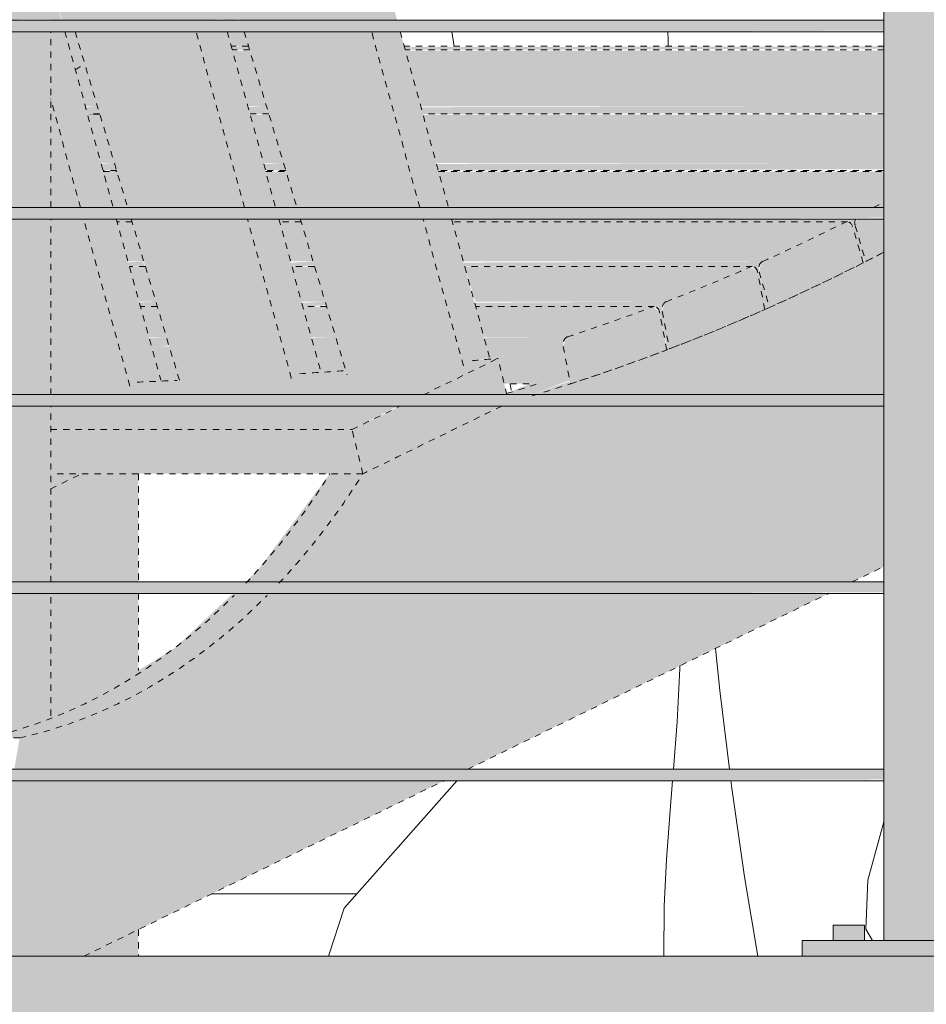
# Model space of a CAD drawing. Header units: inches. Extents: x 1871 to 3215, y -167 to 342.
# Tile 10 of 54: x 2667 to 2682, y -15 to 1. Entities that reach past the tile are written whole.
import ezdxf

# ---------------------------------------------------------------- set-up
doc = ezdxf.new("R2010")
doc.units = ezdxf.units.IN
doc.header["$MEASUREMENT"] = 0
doc.linetypes.add('Dash 1_16_', pattern=[0.125, 0.0625, -0.0625])
doc.linetypes.add('Grid Line 1_2_', pattern=[0.875, 0.5, -0.125, 0.125, -0.125])
for name, color, linetype, lineweight in [('A-DETL-GENF-1', 8, 'Continuous', 9), ('A-DOOR', 31, 'Continuous', 18), ('A-DOOR-FRAM', 31, 'Continuous', 9), ('A-FLOR', 192, 'Continuous', 18), ('A-FLOR-HRAL', 11, 'Continuous', 9), ('A-FLOR-LEVL-1', 51, 'Grid Line 1_2_', 9), ('A-GENM-1', 5, 'Continuous', 18), ('I-FURN-1', 253, 'Dash 1_16_', 9), ('I-FURN-2', 8, 'Dash 1_16_', 9)]:
    doc.layers.add(name, color=color, linetype=linetype, lineweight=lineweight)

# ---------------------------------------------------------------- blocks, each defined once
blk = doc.blocks.new('Railing - 2_ x 1_2_ 2-1173542-BUILDING ELEVATION - EAST')
at = {"layer": 'A-FLOR-HRAL'}
for points in [[(2681.545, -13.75), (2683.524, -13.75), (2683.524, 21.625), (2681.149, 21.625), (2681.149, -13.75)], [(2680.345, -13.75), (2680.586, -13.75), (2680.586, -13.5), (2680.336, -13.5), (2680.341, -13.75)], [(2680.783, -13.75), (2680.836, -13.75), (2680.828, -13.5), (2680.586, -13.5), (2680.586, -13.75), (2680.763, -13.75)], [(2684.836, -14), (2684.836, -13.75), (2679.836, -13.75), (2679.836, -14), (2683.947, -14)]]:
    blk.add_hatch(color=256, dxfattribs=at).paths.add_polyline_path(points, flags=0)
for p, q in [((2681.149, -13.75), (2681.149, 21.625)), ((2680.336, -13.5), (2680.336, -13.75)), ((2680.336, -13.5), (2680.586, -13.5)), ((2680.586, -13.5), (2680.836, -13.5)), ((2680.836, -13.75), (2680.836, -13.5)), ((2679.836, -13.75), (2684.836, -13.75)), ((2679.836, -14), (2679.836, -13.75))]:
    blk.add_line(p, q, dxfattribs=at)
blk = doc.blocks.new('Railing - Railing-1114189-BUILDING ELEVATION - EAST')
at = {"layer": 'A-FLOR-HRAL'}
h = blk.add_hatch(color=256, dxfattribs=at)
h.paths.add_polyline_path([(2652.149, 0.906), (2652.149, 1), (2651.836, 0.987), (2651.836, 0.906)], flags=0)
h.paths.add_polyline_path([(2683.524, 0.906), (2711.649, 0.906), (2711.649, 1), (2683.524, 0.98), (2683.524, 0.919)], flags=0)
h.paths.add_polyline_path([(2681.149, 0.906), (2681.149, 1), (2654.524, 0.987), (2654.524, 0.906), (2679.143, 0.906)], flags=0)
h = blk.add_hatch(color=256, dxfattribs=at)
h.paths.add_polyline_path([(2676.741, 0.812), (2681.149, 0.833), (2681.149, 0.906), (2654.524, 0.905), (2654.524, 0.812), (2674.339, 0.812)], flags=0)
h.paths.add_polyline_path([(2711.649, 0.812), (2711.649, 0.906), (2683.524, 0.894), (2683.524, 0.812), (2710.37, 0.812)], flags=0)
h.paths.add_polyline_path([(2651.836, 0.812), (2652.149, 0.825), (2652.149, 0.906), (2651.836, 0.906), (2651.836, 0.816)], flags=0)
h = blk.add_hatch(color=256, dxfattribs=at)
h.paths.add_polyline_path([(2652.149, -2.094), (2652.149, -2), (2651.836, -2.013), (2651.836, -2.094)], flags=0)
h.paths.add_polyline_path([(2683.524, -2.094), (2711.649, -2.094), (2711.649, -2), (2683.524, -2.02), (2683.524, -2.081)], flags=0)
h.paths.add_polyline_path([(2681.149, -2.094), (2681.149, -2), (2654.524, -2.013), (2654.524, -2.094), (2679.143, -2.094)], flags=0)
h = blk.add_hatch(color=256, dxfattribs=at)
h.paths.add_polyline_path([(2676.741, -2.188), (2681.149, -2.167), (2681.149, -2.094), (2654.524, -2.095), (2654.524, -2.188), (2674.339, -2.188)], flags=0)
h.paths.add_polyline_path([(2711.649, -2.188), (2711.649, -2.094), (2683.524, -2.106), (2683.524, -2.188), (2710.37, -2.188)], flags=0)
h.paths.add_polyline_path([(2651.836, -2.188), (2652.149, -2.175), (2652.149, -2.094), (2651.836, -2.094), (2651.836, -2.184)], flags=0)
h = blk.add_hatch(color=256, dxfattribs=at)
h.paths.add_polyline_path([(2681.149, -5.094), (2681.149, -5), (2654.524, -5.013), (2654.524, -5.094), (2679.143, -5.094)], flags=0)
h.paths.add_polyline_path([(2651.836, -5.094), (2652.149, -5.094), (2652.149, -5), (2651.836, -5.013), (2651.836, -5.069)], flags=0)
h.paths.add_polyline_path([(2711.649, -5.094), (2711.649, -5), (2683.524, -5.02), (2683.524, -5.094), (2710.37, -5.094)], flags=0)
h = blk.add_hatch(color=256, dxfattribs=at)
h.paths.add_polyline_path([(2681.149, -5.188), (2681.149, -5.094), (2654.524, -5.095), (2654.524, -5.188), (2679.143, -5.188)], flags=0)
h.paths.add_polyline_path([(2711.649, -5.188), (2711.649, -5.094), (2683.524, -5.106), (2683.524, -5.188), (2710.37, -5.188)], flags=0)
h.paths.add_polyline_path([(2652.149, -5.188), (2652.149, -5.094), (2651.836, -5.094), (2651.836, -5.188)], flags=0)
h = blk.add_hatch(color=256, dxfattribs=at)
h.paths.add_polyline_path([(2652.149, -8.094), (2652.149, -8), (2651.836, -8.013), (2651.836, -8.094)], flags=0)
h.paths.add_polyline_path([(2683.524, -8.094), (2711.649, -8.094), (2711.649, -8), (2683.524, -8.02), (2683.524, -8.081)], flags=0)
h.paths.add_polyline_path([(2681.149, -8.094), (2681.149, -8), (2654.524, -8.013), (2654.524, -8.094), (2679.143, -8.094)], flags=0)
h = blk.add_hatch(color=256, dxfattribs=at)
h.paths.add_polyline_path([(2676.741, -8.188), (2681.149, -8.167), (2681.149, -8.094), (2654.524, -8.095), (2654.524, -8.188), (2674.339, -8.188)], flags=0)
h.paths.add_polyline_path([(2711.649, -8.188), (2711.649, -8.094), (2683.524, -8.106), (2683.524, -8.188), (2710.37, -8.188)], flags=0)
h.paths.add_polyline_path([(2651.836, -8.188), (2652.149, -8.175), (2652.149, -8.094), (2651.836, -8.094), (2651.836, -8.184)], flags=0)
h = blk.add_hatch(color=256, dxfattribs=at)
h.paths.add_polyline_path([(2652.149, -11.094), (2652.149, -11), (2651.836, -11.013), (2651.836, -11.094)], flags=0)
h.paths.add_polyline_path([(2683.524, -11.094), (2711.649, -11.094), (2711.649, -11), (2683.524, -11.02), (2683.524, -11.081)], flags=0)
h.paths.add_polyline_path([(2681.149, -11.094), (2681.149, -11), (2654.524, -11.013), (2654.524, -11.094), (2679.143, -11.094)], flags=0)
h = blk.add_hatch(color=256, dxfattribs=at)
h.paths.add_polyline_path([(2676.741, -11.188), (2681.149, -11.167), (2681.149, -11.094), (2654.524, -11.095), (2654.524, -11.188), (2674.339, -11.188)], flags=0)
h.paths.add_polyline_path([(2711.649, -11.188), (2711.649, -11.094), (2683.524, -11.106), (2683.524, -11.188), (2710.37, -11.188)], flags=0)
h.paths.add_polyline_path([(2651.836, -11.188), (2652.149, -11.175), (2652.149, -11.094), (2651.836, -11.094), (2651.836, -11.184)], flags=0)
for p, q in [((2681.149, 1), (2654.524, 1)), ((2654.524, 0.812), (2681.149, 0.812)), ((2681.149, -2), (2654.524, -2)), ((2654.524, -2.188), (2681.149, -2.188)), ((2681.149, -5), (2654.524, -5)), ((2654.524, -5.188), (2681.149, -5.188)), ((2681.149, -8), (2654.524, -8)), ((2654.524, -8.188), (2681.149, -8.188)), ((2681.149, -11), (2654.524, -11)), ((2654.524, -11.188), (2681.149, -11.188))]:
    blk.add_line(p, q, dxfattribs=at)
blk.add_blockref('Railing - 2_ x 1_2_ 2-1173542-BUILDING ELEVATION - EAST', (0, 0))
blk = doc.blocks.new('Adirondack_chair_13489 - Adirondack_chair_13489-1099683-BUILDING ELEVATION - EAST')
at = {"layer": 'I-FURN-2'}
h = blk.add_hatch(color=256, dxfattribs=at)
h.paths.add_polyline_path([(2667.794, -4.908), (2669.061, -4.863), (2668.324, -2.188), (2667.794, -2.188), (2667.794, -3.294)], flags=0)
h.paths.add_polyline_path([(2668.272, -2), (2667.794, -0.263), (2667.794, -2)], flags=0)
h.paths.add_polyline_path([(2665.495, 1.228), (2665.495, 3.812), (2664.723, 3.812), (2664.731, 3.787)], flags=0)
h.paths.add_polyline_path([(2665.495, 4), (2665.495, 6.812), (2663.827, 6.812), (2664.667, 4), (2665.408, 4)], flags=0)
h.paths.add_polyline_path([(2665.495, 7), (2665.495, 8.078), (2665.018, 9.812), (2662.93, 9.812), (2663.771, 7), (2664.742, 7)], flags=0)
h.paths.add_polyline_path([(2664.966, 10), (2664.191, 12.812), (2662.034, 12.812), (2662.874, 10), (2664.731, 10)], flags=0)
h.paths.add_polyline_path([(2661.978, 13), (2664.139, 13), (2663.924, 13.781), (2661.744, 13.781)], flags=0)
h.paths.add_polyline_path([(2661.195, 15.619), (2663.389, 15.724), (2663.365, 15.812), (2661.137, 15.812)], flags=0)
h.paths.add_polyline_path([(2662.741, 16), (2663.313, 16), (2662.538, 18.812), (2660.241, 18.812), (2661.081, 16), (2662.329, 16)], flags=0)
h.paths.add_polyline_path([(2660.184, 19), (2662.486, 19), (2661.763, 21.625), (2659.4, 21.625), (2659.927, 19.862)], flags=0)
h.paths.add_polyline_path([(2659.927, 22.375), (2661.557, 22.375), (2660.351, 26.75), (2659.044, 27), (2657.755, 27.13), (2659.176, 22.375)], flags=0)
h = blk.add_hatch(color=256, dxfattribs=at)
h.paths.add_polyline_path([(2669.061, -4.863), (2669.211, -4.783), (2669.558, -4.769), (2668.847, -2.188), (2668.324, -2.188), (2669.053, -4.833)], flags=0)
h.paths.add_polyline_path([(2668.796, -2), (2668.021, 0.812), (2667.794, 0.812), (2667.794, -0.263), (2668.272, -2)], flags=0)
h.paths.add_polyline_path([(2667.969, 1), (2667.794, 1.637), (2667.794, 1)], flags=0)
h.paths.add_polyline_path([(2665.495, 8.078), (2665.493, 9.812), (2665.018, 9.812), (2665.068, 9.629)], flags=0)
h.paths.add_polyline_path([(2664.966, 10), (2665.437, 10), (2664.595, 12.812), (2664.191, 12.812), (2664.731, 10.854)], flags=0)
h.paths.add_polyline_path([(2664.139, 13), (2664.539, 13), (2664.305, 13.781), (2663.924, 13.781)], flags=0)
h.paths.add_polyline_path([(2663.389, 15.724), (2663.5, 15.808), (2663.365, 15.812)], flags=0)
h.paths.add_polyline_path([(2663.641, 16), (2662.8, 18.812), (2662.538, 18.812), (2663.313, 16)], flags=0)
h.paths.add_polyline_path([(2662.743, 19), (2661.958, 21.625), (2661.763, 21.625), (2662.486, 19)], flags=0)
h.paths.add_polyline_path([(2661.733, 22.375), (2660.427, 26.74), (2660.808, 26.991), (2660.78, 27.02), (2660.354, 26.74), (2661.557, 22.375)], flags=0)
h = blk.add_hatch(color=256, dxfattribs=at)
h.paths.add_polyline_path([(2669.874, -4.829), (2671.651, -4.74), (2670.949, -2.188), (2669.084, -2.188), (2669.535, -3.696)], flags=0)
h.paths.add_polyline_path([(2669.027, -2), (2670.898, -2), (2670.124, 0.812), (2668.186, 0.812)], flags=0)
h.paths.add_polyline_path([(2670.072, 1), (2669.299, 3.812), (2667.794, 3.812), (2667.794, 2.123), (2668.13, 1), (2669.535, 1)], flags=0)
h.paths.add_polyline_path([(2668.006, 4), (2669.247, 4), (2668.628, 6.25), (2667.794, 6.25), (2667.794, 4)], flags=0)
h.paths.add_polyline_path([(2668.422, 7), (2667.794, 9.283), (2667.794, 7), (2667.874, 7)], flags=0)
h.paths.add_polyline_path([(2665.495, 10), (2665.495, 12.812), (2664.595, 12.812), (2665.437, 10)], flags=0)
h.paths.add_polyline_path([(2665.289, 13), (2665.495, 13), (2665.495, 13.781), (2664.305, 13.781), (2664.539, 13), (2664.731, 13)], flags=0)
h.paths.add_polyline_path([(2663.718, 15.742), (2664.561, 15.812), (2663.697, 15.812)], flags=0)
h.paths.add_polyline_path([(2663.641, 16), (2665.946, 16), (2665.172, 18.812), (2662.8, 18.812), (2662.97, 18.244)], flags=0)
h.paths.add_polyline_path([(2663.735, 19), (2665.12, 19), (2664.398, 21.625), (2661.958, 21.625), (2662.743, 19)], flags=0)
h.paths.add_polyline_path([(2664.192, 22.375), (2663.226, 25.884), (2661.826, 26.374), (2660.427, 26.74), (2661.733, 22.375), (2663.993, 22.375)], flags=0)
h = blk.add_hatch(color=256, dxfattribs=at)
h.paths.add_polyline_path([(2671.651, -4.74), (2671.803, -4.655), (2672.123, -4.632), (2671.451, -2.188), (2670.949, -2.188), (2671.651, -4.738)], flags=0)
h.paths.add_polyline_path([(2671.399, -2), (2670.625, 0.812), (2670.124, 0.812), (2670.898, -2)], flags=0)
h.paths.add_polyline_path([(2670.072, 1), (2670.57, 1.014), (2669.8, 3.812), (2669.299, 3.812), (2670.069, 1.014)], flags=0)
h.paths.add_polyline_path([(2669.247, 4), (2669.748, 4), (2669.129, 6.25), (2668.628, 6.25), (2668.883, 5.321)], flags=0)
h.paths.add_polyline_path([(2668.923, 7), (2668.149, 9.812), (2667.794, 9.812), (2667.794, 9.283), (2668.428, 7)], flags=0)
h.paths.add_polyline_path([(2667.794, 10), (2668.098, 10), (2667.794, 11.105)], flags=0)
h.paths.add_polyline_path([(2666.026, 16), (2666.107, 16), (2666.156, 16.039), (2666.322, 16.06), (2665.497, 18.812), (2665.172, 18.812), (2665.946, 16)], flags=0)
h.paths.add_polyline_path([(2665.12, 19), (2665.441, 19), (2664.653, 21.625), (2664.398, 21.625), (2664.934, 19.676)], flags=0)
h.paths.add_polyline_path([(2664.428, 22.375), (2663.388, 25.843), (2663.681, 26.055), (2663.651, 26.164), (2663.226, 25.884), (2664.192, 22.375)], flags=0)
h = blk.add_hatch(color=256, dxfattribs=at)
h.paths.add_polyline_path([(2672.544, -4.682), (2674.408, -4.542), (2673.762, -2.188), (2671.796, -2.188), (2672.31, -3.902)], flags=0)
h.paths.add_polyline_path([(2672.041, -2), (2673.711, -2), (2672.939, 0.812), (2670.896, 0.812), (2671.739, -2), (2671.937, -2)], flags=0)
h.paths.add_polyline_path([(2672.887, 1), (2672.115, 3.812), (2669.996, 3.812), (2670.839, 1), (2671.937, 1)], flags=0)
h.paths.add_polyline_path([(2670.773, 4), (2672.064, 4), (2671.446, 6.25), (2669.265, 6.25), (2669.94, 4), (2670.356, 4)], flags=0)
h.paths.add_polyline_path([(2669.764, 7), (2671.241, 7), (2670.469, 9.812), (2668.196, 9.812), (2669.04, 7), (2669.589, 7)], flags=0)
h.paths.add_polyline_path([(2668.14, 10), (2670.417, 10), (2669.645, 12.812), (2667.794, 12.812), (2667.794, 11.155)], flags=0)
h.paths.add_polyline_path([(2667.794, 13), (2669.594, 13), (2668.93, 15.418), (2667.794, 14.634), (2667.794, 13.936)], flags=0)
h.paths.add_polyline_path([(2666.341, 16), (2667.133, 16.008), (2668.724, 16.17), (2667.999, 18.812), (2665.497, 18.812), (2666.324, 16.056)], flags=0)
h.paths.add_polyline_path([(2665.441, 19), (2667.947, 19), (2667.227, 21.625), (2664.653, 21.625), (2664.731, 21.367)], flags=0)
h.paths.add_polyline_path([(2664.428, 22.375), (2667.021, 22.375), (2666.456, 24.436), (2664.731, 25.292), (2663.388, 25.843), (2664.376, 22.551)], flags=0)
h = blk.add_hatch(color=256, dxfattribs=at)
h.paths.add_polyline_path([(2674.408, -4.542), (2674.558, -4.45), (2674.833, -4.42), (2674.22, -2.188), (2673.762, -2.188), (2674.375, -4.42)], flags=0)
h.paths.add_polyline_path([(2673.711, -2), (2674.169, -2), (2673.397, 0.812), (2672.939, 0.812)], flags=0)
h.paths.add_polyline_path([(2673.346, 1), (2672.574, 3.812), (2672.115, 3.812), (2672.887, 1)], flags=0)
h.paths.add_polyline_path([(2672.522, 4), (2671.905, 6.25), (2671.446, 6.25), (2672.064, 4)], flags=0)
h.paths.add_polyline_path([(2671.699, 7), (2670.927, 9.812), (2670.469, 9.812), (2671.241, 7)], flags=0)
h.paths.add_polyline_path([(2670.417, 10), (2670.876, 10), (2670.104, 12.812), (2669.645, 12.812)], flags=0)
h.paths.add_polyline_path([(2669.594, 13), (2670.052, 13), (2669.316, 15.684), (2668.93, 15.418), (2669.535, 13.215)], flags=0)
h.paths.add_polyline_path([(2668.724, 16.17), (2668.989, 16.402), (2669.112, 16.427), (2668.457, 18.812), (2667.999, 18.812), (2668.653, 16.427)], flags=0)
h.paths.add_polyline_path([(2668.406, 19), (2667.685, 21.625), (2667.227, 21.625), (2667.947, 19)], flags=0)
h.paths.add_polyline_path([(2667.021, 22.375), (2667.48, 22.375), (2666.838, 24.713), (2666.456, 24.436), (2666.973, 22.551)], flags=0)
h = blk.add_hatch(color=256, dxfattribs=at)
h.paths.add_polyline_path([(2666.026, -12.138), (2666.252, -11.909), (2666.497, -11.517), (2666.618, -11.188), (2666.026, -11.188), (2666.026, -11.928)], flags=0)
h.paths.add_polyline_path([(2666.681, -11), (2666.771, -10.499), (2667.794, -10.147), (2667.794, -8.188), (2666.026, -8.188), (2666.026, -11), (2666.676, -11)], flags=0)
h.paths.add_polyline_path([(2667.794, -8), (2667.794, -5.188), (2666.026, -5.188), (2666.026, -8), (2667.206, -8)], flags=0)
h.paths.add_polyline_path([(2666.026, -5), (2667.794, -5), (2667.794, -2.188), (2666.026, -2.188), (2666.026, -3.294)], flags=0)
h.paths.add_polyline_path([(2666.026, -2), (2667.794, -2), (2667.794, 0.812), (2666.026, 0.812)], flags=0)
h.paths.add_polyline_path([(2666.026, 1), (2667.794, 1.014), (2667.794, 3.812), (2666.026, 3.812), (2666.026, 1.014)], flags=0)
h.paths.add_polyline_path([(2667.794, 4), (2667.794, 6.25), (2666.46, 6.25), (2666.46, 6.812), (2666.026, 6.812), (2666.026, 4), (2667.133, 4)], flags=0)
h.paths.add_polyline_path([(2666.026, 7), (2667.794, 7), (2667.794, 9.812), (2666.026, 9.812), (2666.026, 9.629)], flags=0)
h.paths.add_polyline_path([(2667.133, 10), (2667.794, 10), (2667.794, 12.812), (2666.026, 12.812), (2666.026, 10), (2666.324, 10)], flags=0)
h.paths.add_polyline_path([(2666.556, 13), (2667.794, 13), (2667.794, 14.634), (2666.556, 13.781), (2666.026, 13.781), (2666.026, 13), (2666.324, 13)], flags=0)
h.paths.add_polyline_path([(2666.026, 14.615), (2666.584, 15), (2666.026, 15)], flags=0)
h = blk.add_hatch(color=256, dxfattribs=at)
h.paths.add_polyline_path([(2669.2, -14), (2669.2, -13.574), (2668.324, -14), (2668.847, -14)], flags=0)
h.paths.add_polyline_path([(2667.794, -10.147), (2668.324, -9.962), (2669.2, -9.421), (2669.2, -8.188), (2667.794, -8.188), (2667.794, -9.966)], flags=0)
h.paths.add_polyline_path([(2669.2, -8), (2669.2, -6.269), (2668.289, -6.269), (2667.794, -6.511), (2667.794, -8), (2668.324, -8)], flags=0)
h.paths.add_polyline_path([(2668.189, 0.203), (2668.338, 0.305), (2668.186, 0.812), (2668.021, 0.812), (2668.104, 0.511)], flags=0)
h.paths.add_polyline_path([(2668.13, 1), (2667.794, 2.123), (2667.794, 1.637), (2667.976, 1)], flags=0)
h.paths.add_polyline_path([(2669.2, 5.994), (2669.2, 6.25), (2669.129, 6.25)], flags=0)
h = blk.add_hatch(color=256, dxfattribs=at)
h.paths.add_polyline_path([(2668.349, -0.379), (2668.542, -0.379), (2668.338, 0.305), (2668.189, 0.203), (2668.231, 0.05)], flags=0)
h.paths.add_polyline_path([(2673.724, -0.379), (2681.149, -0.379), (2681.149, 0.511), (2673.48, 0.511), (2673.647, -0.099)], flags=0)
h.paths.add_polyline_path([(2671.253, -0.379), (2670.986, 0.511), (2670.708, 0.511), (2670.953, -0.379)], flags=0)
h = blk.add_hatch(color=256, dxfattribs=at)
h.paths.add_polyline_path([(2670.982, 0.524), (2670.965, 0.58), (2670.693, 0.567), (2670.705, 0.524)], flags=0)
h.paths.add_polyline_path([(2674.339, 0.524), (2681.149, 0.545), (2681.149, 0.58), (2673.464, 0.567), (2673.476, 0.524)], flags=0)
h = blk.add_hatch(color=256, dxfattribs=at)
h.paths.add_polyline_path([(2668.58, -0.504), (2668.542, -0.379), (2668.354, -0.396), (2668.384, -0.504)], flags=0)
h.paths.add_polyline_path([(2673.758, -0.504), (2681.149, -0.485), (2681.149, -0.379), (2673.729, -0.396), (2673.757, -0.5)], flags=0)
h.paths.add_polyline_path([(2671.291, -0.504), (2671.253, -0.379), (2670.958, -0.396), (2670.987, -0.504)], flags=0)
h = blk.add_hatch(color=256, dxfattribs=at)
h.paths.add_polyline_path([(2668.324, -14), (2674.1, -11.188), (2667.149, -11.188), (2667.027, -11.517), (2666.771, -11.928), (2666.452, -12.239), (2666.091, -12.434), (2665.706, -12.5), (2665.706, -14)], flags=0)
h.paths.add_polyline_path([(2671.384, -11), (2674.485, -11), (2680.26, -8.188), (2671.245, -8.188), (2670.309, -9.064), (2668.847, -9.966), (2667.297, -10.5), (2667.211, -11), (2670.628, -11)], flags=0)
h.paths.add_polyline_path([(2671.937, -8), (2680.645, -8), (2681.149, -7.755), (2681.149, -5.188), (2675.019, -5.188), (2672.798, -6.269), (2671.639, -7.819), (2671.446, -8), (2671.542, -8)], flags=0)
h.paths.add_polyline_path([(2686.17, -5.31), (2686.421, -5.188), (2686.17, -5.188)], flags=0)
h.paths.add_polyline_path([(2676.741, -5), (2681.149, -5), (2681.149, -2.673), (2678.625, -3.902), (2675.505, -5)], flags=0)
h.paths.add_polyline_path([(2686.17, -5), (2686.806, -5), (2688.214, -4.314), (2687.754, -2.423), (2687.628, -2.188), (2686.17, -2.188), (2686.17, -4.226)], flags=0)
h.paths.add_polyline_path([(2687.528, -2), (2686.903, -0.826), (2686.17, -0.529), (2686.17, -2), (2687.292, -2)], flags=0)
for points in [[(2668.582, -0.513), (2668.58, -0.504), (2668.386, -0.513)], [(2668.856, -1.426), (2668.851, -1.409), (2668.637, -1.426)], [(2679.316, -3.603), (2680.817, -2.889), (2680.645, -2.311), (2680.533, -2.236), (2679.183, -2.88), (2679.147, -3.035), (2679.224, -3.294)], [(2680.797, -2.821), (2680.845, -2.821), (2680.689, -2.296), (2680.645, -2.311)], [(2677.711, -4.268), (2679.239, -3.637), (2679.124, -3.038), (2679.012, -2.952), (2677.636, -3.524), (2677.596, -3.665)], [(2676.124, -4.828), (2677.668, -4.284), (2677.553, -3.681), (2677.445, -3.593), (2676.056, -4.085), (2676.01, -4.229)], [(2677.703, -4.226), (2677.596, -3.665), (2677.553, -3.681), (2677.668, -4.226)]]:
    blk.add_hatch(color=256, dxfattribs=at).paths.add_polyline_path(points, flags=0)
h = blk.add_hatch(color=256, dxfattribs=at)
h.paths.add_polyline_path([(2668.814, -1.288), (2668.582, -0.513), (2668.386, -0.513), (2668.599, -1.288)], flags=0)
h.paths.add_polyline_path([(2671.203, -1.288), (2671.526, -1.288), (2671.293, -0.513), (2670.99, -0.513)], flags=0)
h.paths.add_polyline_path([(2673.973, -1.288), (2681.149, -1.288), (2681.149, -0.513), (2673.761, -0.513)], flags=0)
h = blk.add_hatch(color=256, dxfattribs=at)
h.paths.add_polyline_path([(2668.851, -1.409), (2668.814, -1.288), (2668.604, -1.304), (2668.633, -1.409)], flags=0)
h.paths.add_polyline_path([(2674.984, -1.409), (2681.149, -1.389), (2681.149, -1.288), (2673.978, -1.304), (2674.007, -1.409), (2674.339, -1.409)], flags=0)
h.paths.add_polyline_path([(2671.562, -1.409), (2671.526, -1.288), (2671.208, -1.304), (2671.237, -1.409)], flags=0)
h = blk.add_hatch(color=256, dxfattribs=at)
h.paths.add_polyline_path([(2679.143, -2), (2680.989, -2), (2681.149, -1.916), (2681.149, -1.426), (2674.011, -1.426), (2674.169, -2), (2676.741, -2)], flags=0)
h.paths.add_polyline_path([(2669.027, -2), (2668.856, -1.426), (2668.637, -1.426), (2668.796, -2)], flags=0)
h.paths.add_polyline_path([(2671.739, -2), (2671.567, -1.426), (2671.241, -1.426), (2671.399, -2)], flags=0)
h = blk.add_hatch(color=256, dxfattribs=at)
h.paths.add_polyline_path([(2680.858, -2.868), (2681.149, -2.715), (2681.149, -2.188), (2680.713, -2.188), (2680.689, -2.296)], flags=0)
h.paths.add_polyline_path([(2680.989, -2), (2681.149, -2), (2681.149, -1.916)], flags=0)
h = blk.add_hatch(color=256, dxfattribs=at)
h.paths.add_polyline_path([(2680.689, -2.296), (2680.686, -2.211), (2680.693, -2.188), (2674.223, -2.195), (2674.233, -2.234), (2680.55, -2.247), (2680.641, -2.296)], flags=0)
h.paths.add_polyline_path([(2671.81, -2.234), (2671.796, -2.188), (2671.454, -2.2), (2671.464, -2.234)], flags=0)
h.paths.add_polyline_path([(2668.86, -2.234), (2669.097, -2.231), (2669.084, -2.188), (2668.852, -2.204), (2668.86, -2.232)], flags=0)
h = blk.add_hatch(color=256, dxfattribs=at)
h.paths.add_polyline_path([(2664.196, -2.867), (2664.287, -2.867), (2664.093, -2.236), (2664.029, -2.267), (2664.114, -2.573)], flags=0)
h.paths.add_polyline_path([(2669.035, -2.867), (2669.287, -2.867), (2669.098, -2.236), (2668.861, -2.236), (2668.98, -2.668)], flags=0)
h.paths.add_polyline_path([(2671.937, -2.867), (2671.999, -2.867), (2671.81, -2.236), (2671.464, -2.236), (2671.638, -2.867), (2671.853, -2.867)], flags=0)
h.paths.add_polyline_path([(2674.407, -2.867), (2679.202, -2.867), (2680.533, -2.236), (2674.234, -2.236), (2674.381, -2.773)], flags=0)
h = blk.add_hatch(color=256, dxfattribs=at)
h.paths.add_polyline_path([(2680.539, -2.24), (2680.532, -2.234), (2680.533, -2.236)], flags=0)
h.paths.add_polyline_path([(2671.81, -2.236), (2671.81, -2.234), (2671.464, -2.236)], flags=0)
h = blk.add_hatch(color=256, dxfattribs=at)
h.paths.add_polyline_path([(2662.268, -3.511), (2662.277, -3.511), (2662.213, -3.311)], flags=0)
h.paths.add_polyline_path([(2664.479, -3.511), (2664.312, -2.952), (2664.219, -2.952), (2664.374, -3.511)], flags=0)
h.paths.add_polyline_path([(2669.268, -3.511), (2669.48, -3.511), (2669.312, -2.952), (2669.058, -2.952), (2669.212, -3.511)], flags=0)
h.paths.add_polyline_path([(2671.937, -3.511), (2672.193, -3.511), (2672.025, -2.952), (2671.661, -2.952), (2671.815, -3.511), (2671.853, -3.511)], flags=0)
h.paths.add_polyline_path([(2674.984, -3.511), (2677.658, -3.511), (2679.012, -2.952), (2674.43, -2.952), (2674.601, -3.511)], flags=0)
h = blk.add_hatch(color=256, dxfattribs=at)
h.paths.add_polyline_path([(2679.124, -3.035), (2679.143, -3.014), (2679.145, -2.948), (2679.183, -2.88), (2679.202, -2.867), (2674.412, -2.885), (2674.429, -2.946), (2679.038, -2.952), (2679.123, -3.035)], flags=0)
h.paths.add_polyline_path([(2671.659, -2.946), (2672.019, -2.933), (2671.999, -2.867), (2671.643, -2.888), (2671.656, -2.933)], flags=0)
h.paths.add_polyline_path([(2664.31, -2.946), (2664.287, -2.867), (2664.199, -2.88), (2664.218, -2.946)], flags=0)
h.paths.add_polyline_path([(2669.311, -2.946), (2669.268, -2.867), (2669.038, -2.88), (2669.056, -2.946), (2669.268, -2.946)], flags=0)
h = blk.add_hatch(color=256, dxfattribs=at)
h.paths.add_polyline_path([(2688.214, -4.551), (2688.272, -4.551), (2688.214, -4.314), (2687.729, -4.551)], flags=0)
h.paths.add_polyline_path([(2679.147, -3.035), (2679.147, -2.94), (2679.143, -3.014), (2679.145, -3.022)], flags=0)
h = blk.add_hatch(color=256, dxfattribs=at)
h.paths.add_polyline_path([(2677.596, -3.603), (2677.618, -3.587), (2677.595, -3.603)], flags=0)
h.paths.add_polyline_path([(2679.239, -3.57), (2679.306, -3.57), (2679.143, -3.035), (2679.124, -3.038), (2679.226, -3.57)], flags=0)
h = blk.add_hatch(color=256, dxfattribs=at)
h.paths.add_polyline_path([(2677.596, -3.665), (2677.604, -3.57), (2677.658, -3.511), (2674.588, -3.528), (2674.605, -3.589), (2677.478, -3.6), (2677.553, -3.665)], flags=0)
h.paths.add_polyline_path([(2664.502, -3.589), (2664.479, -3.511), (2664.378, -3.524), (2664.396, -3.589)], flags=0)
h.paths.add_polyline_path([(2671.836, -3.589), (2672.21, -3.57), (2672.193, -3.511), (2671.82, -3.531), (2671.834, -3.58)], flags=0)
h.paths.add_polyline_path([(2662.29, -3.589), (2662.294, -3.568), (2662.285, -3.57)], flags=0)
h.paths.add_polyline_path([(2669.503, -3.589), (2669.48, -3.511), (2669.216, -3.524), (2669.233, -3.589), (2669.268, -3.589)], flags=0)
h = blk.add_hatch(color=256, dxfattribs=at)
h.paths.add_polyline_path([(2664.647, -4.075), (2664.503, -3.593), (2664.397, -3.593), (2664.531, -4.075)], flags=0)
h.paths.add_polyline_path([(2669.535, -4.075), (2669.648, -4.075), (2669.504, -3.593), (2669.235, -3.593), (2669.367, -4.075)], flags=0)
h.paths.add_polyline_path([(2672.362, -4.075), (2672.217, -3.593), (2671.837, -3.593), (2671.97, -4.075), (2672.278, -4.075)], flags=0)
h.paths.add_polyline_path([(2674.984, -4.075), (2676.075, -4.075), (2677.445, -3.593), (2674.606, -3.593), (2674.738, -4.075)], flags=0)
h = blk.add_hatch(color=256, dxfattribs=at)
h.paths.add_polyline_path([(2675.105, -5), (2675.505, -5), (2676.075, -4.785), (2675.586, -4.785), (2675.1, -4.979), (2675.102, -4.987)], flags=0)
h.paths.add_polyline_path([(2679.233, -3.606), (2679.306, -3.57), (2679.226, -3.57), (2679.232, -3.603)], flags=0)
h = blk.add_hatch(color=256, dxfattribs=at)
h.paths.add_polyline_path([(2664.573, -4.229), (2664.69, -4.221), (2664.647, -4.075), (2664.536, -4.095), (2664.571, -4.221)], flags=0)
h.paths.add_polyline_path([(2669.535, -4.229), (2669.689, -4.212), (2669.648, -4.075), (2669.372, -4.091), (2669.41, -4.229)], flags=0)
h.paths.add_polyline_path([(2672.012, -4.229), (2672.408, -4.229), (2672.362, -4.075), (2671.974, -4.088), (2672.007, -4.208)], flags=0)
h.paths.add_polyline_path([(2676.01, -4.229), (2676.014, -4.145), (2676.056, -4.085), (2676.075, -4.075), (2674.741, -4.086), (2674.781, -4.229), (2674.984, -4.229)], flags=0)
h = blk.add_hatch(color=256, dxfattribs=at)
h.paths.add_polyline_path([(2664.74, -4.828), (2664.871, -4.828), (2664.693, -4.229), (2664.573, -4.229), (2664.731, -4.797)], flags=0)
h.paths.add_polyline_path([(2675.137, -4.828), (2675.462, -4.828), (2675.586, -4.785), (2676.116, -4.785), (2676.01, -4.229), (2674.781, -4.229), (2674.836, -4.43), (2674.964, -4.42), (2675.063, -4.828)], flags=0)
h.paths.add_polyline_path([(2662.652, -4.776), (2662.468, -4.229), (2662.619, -4.774)], flags=0)
h.paths.add_polyline_path([(2669.558, -4.769), (2669.852, -4.757), (2669.695, -4.229), (2669.41, -4.229), (2669.541, -4.706)], flags=0)
h.paths.add_polyline_path([(2672.123, -4.632), (2672.52, -4.602), (2672.408, -4.229), (2672.012, -4.229), (2672.065, -4.42)], flags=0)
h = blk.add_hatch(color=256, dxfattribs=at)
h.paths.add_polyline_path([(2665.244, -5.56), (2665.495, -5.56), (2665.495, -5.188), (2656.949, -5.188), (2656.184, -5.56), (2664.731, -5.56)], flags=0)
h.paths.add_polyline_path([(2669.535, -5.56), (2672.624, -5.56), (2673.354, -5.188), (2667.794, -5.188), (2667.794, -5.56)], flags=0)
h.paths.add_polyline_path([(2669.535, -5), (2673.774, -5), (2674.964, -4.42), (2674.558, -4.45), (2674.408, -4.542), (2672.544, -4.682), (2672.52, -4.602), (2671.803, -4.655), (2671.651, -4.74), (2669.874, -4.829), (2669.852, -4.757), (2669.211, -4.783), (2669.061, -4.863), (2667.794, -4.908), (2667.794, -5), (2668.804, -5)], flags=0)
h.paths.add_polyline_path([(2657.334, -5), (2665.495, -4.989), (2665.495, -4.941), (2664.905, -4.941), (2664.878, -4.85), (2664.319, -4.85), (2664.155, -4.924), (2662.678, -4.863), (2662.652, -4.776), (2662.179, -4.753), (2662.005, -4.829), (2660.592, -4.74), (2660.562, -4.639), (2660.14, -4.6), (2659.927, -4.681), (2658.648, -4.542), (2658.614, -4.43), (2658.524, -4.42), (2657.525, -4.907)], flags=0)
h = blk.add_hatch(color=256, dxfattribs=at)
h.paths.add_polyline_path([(2672.797, -6.269), (2675.017, -5.188), (2673.389, -5.188), (2672.624, -5.56)], flags=0)
h.paths.add_polyline_path([(2673.774, -5), (2675.105, -5), (2674.964, -4.42), (2674.339, -4.725)], flags=0)
h = blk.add_hatch(color=256, dxfattribs=at)
h.paths.add_polyline_path([(2650.646, -14), (2650.646, -12.138), (2650.543, -12.239), (2650.181, -12.434), (2649.797, -12.5), (2649.797, -14), (2650.319, -14)], flags=0)
h.paths.add_polyline_path([(2654.524, -12.973), (2658.19, -11.188), (2654.524, -11.188), (2654.524, -11.932)], flags=0)
h.paths.add_polyline_path([(2655.123, -11), (2658.575, -11), (2664.351, -8.188), (2655.336, -8.188), (2654.524, -8.947), (2654.524, -11), (2654.719, -11)], flags=0)
h.paths.add_polyline_path([(2655.632, -8), (2664.736, -8), (2665.495, -7.63), (2665.495, -6.269), (2656.887, -6.271), (2655.73, -7.819), (2655.536, -8)], flags=0)
h.paths.add_polyline_path([(2667.794, -6.511), (2668.289, -6.269), (2667.794, -6.269)], flags=0)
h.paths.add_polyline_path([(2664.878, -4.85), (2664.871, -4.828), (2664.746, -4.85)], flags=0)
h = blk.add_hatch(color=256, dxfattribs=at)
h.paths.add_polyline_path([(2664.731, -6.269), (2665.495, -6.269), (2665.495, -5.56), (2656.184, -5.56), (2656.357, -6.269), (2662.329, -6.269)], flags=0)
h.paths.add_polyline_path([(2672.797, -6.269), (2672.624, -5.56), (2667.794, -5.56), (2667.794, -6.269), (2671.937, -6.269)], flags=0)
h = blk.add_hatch(color=256, dxfattribs=at)
h.paths.add_polyline_path([(2667.133, -10.5), (2667.297, -10.5), (2668.847, -9.966), (2670.309, -9.064), (2671.245, -8.188), (2670.715, -8.188), (2669.779, -9.064), (2668.317, -9.966), (2666.767, -10.5)], flags=0)
h.paths.add_polyline_path([(2671.109, -8), (2671.446, -8), (2671.639, -7.819), (2672.797, -6.269), (2672.267, -6.269), (2671.109, -7.819), (2670.915, -8), (2670.973, -8)], flags=0)
at = {"layer": 'I-FURN-1'}
for p, q in [((2667.794, -2.003), (2667.794, 0.816)), ((2668.02, 0.816), (2668.797, -2.003)), ((2668.185, 0.816), (2669.028, -2.003)), ((2670.899, -2.003), (2670.123, 0.816)), ((2670.624, 0.816), (2671.4, -2.003)), ((2670.895, 0.816), (2671.74, -2.003)), ((2673.711, -2.003), (2672.938, 0.816)), ((2673.396, 0.816), (2674.17, -2.003)), ((2670.965, 0.58), (2670.689, 0.58)), ((2670.982, 0.524), (2670.705, 0.524)), ((2681.149, 0.58), (2673.461, 0.58)), ((2681.149, 0.524), (2673.476, 0.524)), ((2668.273, -2.003), (2667.794, -0.263)), ((2668.58, -0.503), (2668.383, -0.503)), ((2671.29, -0.503), (2670.987, -0.503)), ((2681.149, -0.503), (2673.758, -0.503)), ((2668.851, -1.409), (2668.633, -1.409)), ((2671.562, -1.409), (2671.236, -1.409)), ((2681.149, -1.409), (2674.007, -1.409)), ((2668.637, -1.426), (2668.856, -1.426)), ((2671.241, -1.426), (2671.567, -1.426)), ((2674.011, -1.426), (2681.149, -1.426)), ((2667.794, -5.003), (2667.794, -2.184)), ((2669.061, -4.863), (2668.323, -2.184)), ((2668.846, -2.184), (2669.558, -4.769)), ((2669.083, -2.184), (2669.874, -4.829)), ((2671.651, -4.74), (2670.948, -2.184)), ((2671.45, -2.184), (2672.123, -4.632)), ((2671.795, -2.184), (2672.544, -4.682)), ((2674.408, -4.542), (2673.761, -2.184)), ((2674.22, -2.184), (2674.836, -4.43)), ((2669.097, -2.234), (2668.86, -2.234)), ((2671.809, -2.234), (2671.463, -2.234)), ((2680.564, -2.234), (2674.233, -2.234)), ((2680.817, -2.889), (2680.645, -2.311)), ((2680.689, -2.296), (2680.858, -2.868)), ((2669.311, -2.946), (2669.056, -2.946)), ((2672.023, -2.946), (2671.659, -2.946)), ((2679.039, -2.946), (2674.429, -2.946)), ((2679.239, -3.637), (2679.124, -3.038)), ((2679.147, -3.035), (2679.316, -3.603)), ((2669.503, -3.589), (2669.233, -3.589)), ((2672.216, -3.589), (2671.836, -3.589)), ((2677.468, -3.589), (2674.605, -3.589)), ((2677.668, -4.284), (2677.553, -3.681)), ((2677.596, -3.665), (2677.711, -4.268)), ((2676.01, -4.229), (2676.124, -4.828)), ((2673.768, -5.003), (2674.964, -4.42)), ((2675.106, -5.003), (2674.964, -4.42)), ((2675.462, -4.828), (2675.063, -4.828)), ((2667.794, -8.003), (2667.794, -5.184)), ((2672.624, -5.56), (2673.396, -5.184)), ((2675.024, -5.184), (2672.798, -6.269)), ((2675.025, -5.184), (2672.798, -6.269)), ((2667.794, -5.56), (2672.624, -5.56)), ((2672.797, -6.269), (2672.624, -5.56)), ((2672.797, -6.269), (2667.794, -6.269)), ((2667.794, -6.511), (2668.289, -6.269)), ((2669.2, -6.269), (2669.2, -8.003)), ((2680.639, -8.003), (2681.149, -7.755)), ((2667.794, -10.147), (2667.794, -8.184)), ((2669.2, -8.184), (2669.2, -9.421)), ((2674.478, -11.003), (2680.267, -8.184)), ((2667.297, -10.5), (2666.767, -10.5)), ((2668.324, -14), (2674.106, -11.184)), ((2669.2, -13.574), (2669.2, -14))]:
    blk.add_line(p, q, dxfattribs=at)
for centre, major_axis, ratio, start_param, end_param in [((2650.654, 51.824), (0, 57.27), 0.707107, 3.589417, 3.593504), ((2666.98, 51.732), (0, 57.27), 0.707107, 3.494671, 3.499042), ((2680.771, -2.248), (0, 0.125), 0.707107, 1.041442, 1.967772), ((2666.98, 51.732), (0, 57.27), 0.707107, 3.448173, 3.482842), ((2680.564, -2.359), (0, 0.125), 0.707107, 5.109364, 6.624434), ((2666.98, 51.732), (0, 58.02), 0.707107, 3.350998, 3.49447), ((2666.98, 51.732), (0, 58.02), 0.707107, 3.486673, 3.494222), ((2666.98, 51.732), (0, 57.27), 0.707107, 3.408407, 3.443262), ((2679.039, -3.071), (0, 0.125), 0.707107, 4.976725, 6.584855), ((2679.229, -2.987), (0, 0.125), 0.707107, 0.30658, 1.967772), ((2666.98, 51.732), (0, 58.02), 0.707107, 3.446986, 3.485594), ((2666.98, 51.732), (0, 57.27), 0.707107, 3.368107, 3.402962), ((2677.468, -3.714), (0, 0.125), 0.707107, 0.000065, 0.26137), ((2677.468, -3.714), (0, 0.125), 0.707107, 4.976725, 6.283185), ((2677.681, -3.632), (0, 0.125), 0.707107, 0.266814, 1.835133), ((2666.98, 51.732), (0, 58.02), 0.707107, 3.406226, 3.445016), ((2676.095, -4.197), (0, 0.125), 0.707107, 0.226514, 1.835133), ((2666.98, 51.732), (0, 58.02), 0.707107, 3.366358, 3.405149), ((2699.137, 11.364), (48.413, 11.795), 0.230344, 4.124486, 4.134426), ((2699.137, 11.364), (48.413, 11.795), 0.230344, 4.057012, 4.074569), ((2699.137, 11.364), (48.413, 11.795), 0.230344, 3.990325, 4.007111), ((2666.45, 51.732), (0, 58.02), 0.707107, 3.354012, 3.366342), ((2665.365, 2.412), (0, 13.064), 0.707107, 3.787024, 3.985541), ((2665.895, 2.412), (0, 13.064), 0.707107, 3.787024, 3.985541), ((2665.365, 2.412), (0, 13.064), 0.707107, 3.293963, 3.761872), ((2665.895, 2.412), (0, 13.064), 0.707107, 3.293963, 3.761872)]:
    blk.add_ellipse(centre, major_axis=major_axis, ratio=ratio, start_param=start_param, end_param=end_param, dxfattribs=at)
blk = doc.blocks.new('yinyin 25485 - yinyin 25485-698382-BUILDING ELEVATION - EAST')
at = {"layer": 'A-DETL-GENF-1'}
for p, q in [((2674.225, 0.816), (2674.261, 0.577)), ((2677.686, 0.816), (2677.689, 0.687)), ((2677.689, 0.687), (2677.693, 0.577)), ((2675.156, -4.828), (2675.175, -4.93)), ((2678.52, -9.741), (2678.447, -9.07)), ((2677.877, -9.389), (2677.834, -10.242)), ((2677.878, -9.348), (2677.877, -9.389)), ((2678.674, -11.003), (2678.52, -9.741)), ((2677.834, -10.242), (2677.777, -11.003)), ((2674.31, -11.184), (2672.499, -13.232)), ((2677.762, -11.184), (2677.715, -11.734)), ((2678.707, -11.269), (2678.696, -11.184)), ((2678.912, -12.73), (2678.707, -11.269)), ((2677.715, -11.734), (2677.662, -12.448)), ((2681.149, -11.844), (2680.888, -12.779)), ((2677.662, -12.448), (2677.627, -13.191)), ((2679.129, -14), (2678.912, -12.73)), ((2680.888, -12.779), (2680.856, -13.566)), ((2672.499, -13.232), (2672.245, -14)), ((2677.627, -13.191), (2677.621, -14)), ((2680.856, -13.566), (2680.965, -13.75))]:
    blk.add_line(p, q, dxfattribs=at)
blk = doc.blocks.new('Sidelite-Sierra-French-Full_Glass-Single-Outswing-Standard - 2-1345594-BUILDING ELEVATION - EAST')
at = {"layer": 'A-GENM-1'}
h = blk.add_hatch(color=256, dxfattribs=at)
h.paths.add_polyline_path([(2656.184, -6.186), (2656.336, -6.186), (2656.184, -5.56), (2656.752, -5.283), (2656.751, -5.188), (2654.524, -5.188), (2654.524, -6.186), (2655.73, -6.186)], flags=0)
h.paths.add_polyline_path([(2656.184, -5), (2656.748, -5), (2656.708, -2.188), (2654.524, -2.188), (2654.524, -5), (2655.73, -5)], flags=0)
h.paths.add_polyline_path([(2664.029, -2.267), (2664.093, -2.216), (2664.084, -2.188), (2664.007, -2.188), (2664.024, -2.247)], flags=0)
h.paths.add_polyline_path([(2654.524, -2), (2656.706, -2), (2656.666, 0.812), (2654.524, 0.812)], flags=0)
h.paths.add_polyline_path([(2664.028, -2), (2663.786, -1.186), (2663.764, -1.312), (2663.955, -2)], flags=0)
h.paths.add_polyline_path([(2670.965, 0.58), (2670.896, 0.812), (2670.625, 0.812), (2670.689, 0.58)], flags=0)
h.paths.add_polyline_path([(2670.574, 1), (2670.835, 1.014), (2669.996, 3.812), (2669.8, 3.812), (2670.57, 1.014)], flags=0)
h.paths.add_polyline_path([(2665.44, 1), (2665.487, 1.014), (2665.487, 1.255), (2664.723, 3.812), (2664.663, 3.812), (2665.437, 1.014)], flags=0)
h.paths.add_polyline_path([(2654.524, 1), (2656.663, 1.014), (2656.645, 2.232), (2656.178, 3.812), (2654.524, 3.812), (2654.524, 1.014)], flags=0)
h.paths.add_polyline_path([(2669.748, 4), (2669.94, 4), (2669.265, 6.25), (2669.2, 6.25), (2669.2, 5.994), (2669.535, 4.776)], flags=0)
h.paths.add_polyline_path([(2654.524, 4), (2656.123, 4), (2655.458, 6.25), (2654.524, 6.25), (2654.524, 5.321)], flags=0)
h.paths.add_polyline_path([(2669.04, 7), (2668.196, 9.812), (2668.149, 9.812), (2668.923, 7)], flags=0)
h.paths.add_polyline_path([(2654.524, 7), (2655.236, 7), (2654.524, 9.412)], flags=0)
h.paths.add_polyline_path([(2671.46, 7.87), (2671.46, 9.812), (2670.927, 9.812), (2670.978, 9.629)], flags=0)
h.paths.add_polyline_path([(2668.098, 10), (2668.14, 10), (2667.794, 11.105)], flags=0)
h.paths.add_polyline_path([(2671.46, 10), (2671.46, 12.812), (2670.104, 12.812), (2670.876, 10)], flags=0)
h.paths.add_polyline_path([(2671.46, 13), (2671.46, 15.812), (2669.396, 15.812), (2669.416, 15.753), (2669.316, 15.684), (2670.052, 13)], flags=0)
h.paths.add_polyline_path([(2650.712, 15.026), (2651.836, 15.825), (2651.836, 16), (2652.149, 16.017), (2652.149, 17.449), (2650.712, 22.311), (2650.712, 15.66)], flags=0)
h.paths.add_polyline_path([(2669.331, 16), (2671.46, 16.018), (2671.46, 16.077), (2670.986, 16.139), (2670.709, 16.245), (2670.456, 16.393), (2670.231, 16.587), (2670.037, 16.832), (2669.731, 17.778), (2669.651, 18.812), (2668.457, 18.812), (2669.114, 16.419), (2669.184, 16.427)], flags=0)
h.paths.add_polyline_path([(2668.87, 19), (2669.636, 19), (2669.433, 21.625), (2667.685, 21.625), (2668.406, 19)], flags=0)
h.paths.add_polyline_path([(2667.48, 22.375), (2669.375, 22.375), (2669.003, 27.169), (2668.564, 26.984), (2668.029, 27.009), (2667.473, 27.311), (2667.165, 23.522), (2667.473, 22.399)], flags=0)
h.paths.add_polyline_path([(2650.712, 25.204), (2650.715, 25.208), (2651.428, 25.843), (2651.514, 25.884), (2652.342, 26.374), (2653.125, 26.75), (2653.825, 27.031), (2654.787, 27.281), (2655.443, 27.366), (2655.263, 39.531), (2656.144, 42.775), (2658.985, 47.136), (2659.252, 48.225), (2658.89, 52.331), (2659.138, 53.41), (2659.61, 54.303), (2660.291, 55.006), (2661.171, 55.514), (2662.238, 55.821), (2663.478, 55.925), (2663.953, 55.8), (2664.923, 55.147), (2666.017, 53.809), (2666.179, 53.41), (2666.203, 53.02), (2665.686, 49.462), (2665.745, 48.906), (2665.594, 48.168), (2663.012, 44.601), (2666.737, 31.148), (2667.068, 30.79), (2669.03, 30.074), (2670.449, 40.555), (2671.46, 42.145), (2671.46, 66.875), (2650.712, 66.875), (2650.712, 25.208)], flags=0)
at = {"layer": 'A-DOOR-FRAM'}
blk.add_line((2670.377, -13), (2672.704, -13), dxfattribs=at)

msp = doc.modelspace()

# ---------------------------------------------------------------- hatches: boundary and pattern name
at = {"layer": 'A-FLOR'}
msp.add_hatch(color=256, dxfattribs=at).paths.add_polyline_path([(2650.551, -26), (2715.837, -26), (2715.837, -14), (2648.837, -14), (2648.837, -23), (2646.337, -23), (2646.337, -26), (2648.837, -26)], flags=0)

# ---------------------------------------------------------------- linework, layer by layer
msp.add_line((2648.837, -14), (2715.837, -14), dxfattribs=at)
at = {"layer": 'A-FLOR-LEVL-1'}
msp.add_line((1876.533, -14), (3203.113, -14), dxfattribs=at)

# ---------------------------------------------------------------- block references
at = {"layer": 'A-DETL-GENF-1'}
msp.add_blockref('yinyin 25485 - yinyin 25485-698382-BUILDING ELEVATION - EAST', (0, 0), dxfattribs=at)
at = {"layer": 'A-DOOR'}
msp.add_blockref('Sidelite-Sierra-French-Full_Glass-Single-Outswing-Standard - 2-1345594-BUILDING ELEVATION - EAST', (0, 0), dxfattribs=at)
at = {"layer": 'A-FLOR-HRAL'}
msp.add_blockref('Railing - Railing-1114189-BUILDING ELEVATION - EAST', (0, 0), dxfattribs=at)
at = {"layer": 'I-FURN-1'}
msp.add_blockref('Adirondack_chair_13489 - Adirondack_chair_13489-1099683-BUILDING ELEVATION - EAST', (0, 0), dxfattribs=at)

doc.saveas('drawing.dxf')
